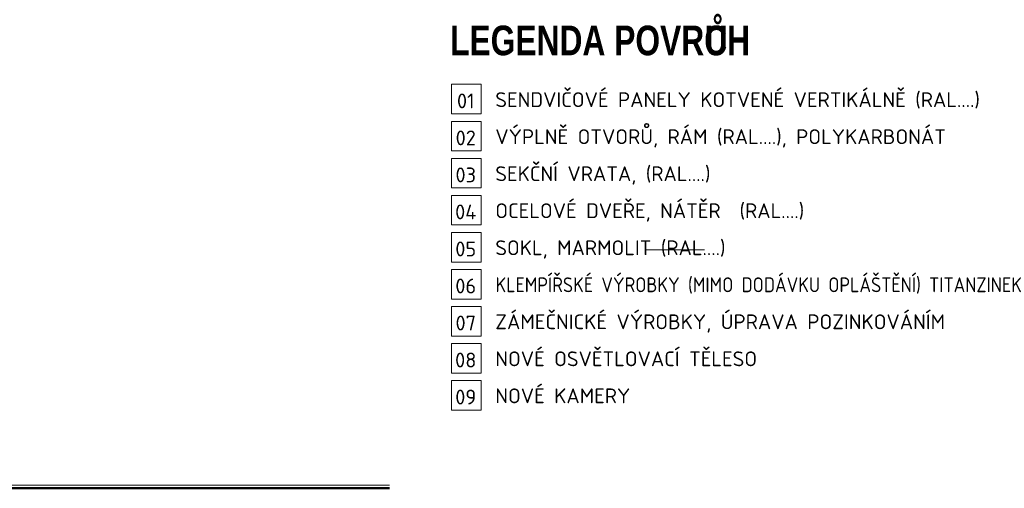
# Model space of a CAD drawing. Header units: millimetres. Extents: x -385852 to 693036, y -525006 to 444206.
# Tile 18 of 156: x 141575 to 168177, y -87155 to -74496. Entities that reach past the tile are written whole.
import ezdxf

# ---------------------------------------------------------------- set-up
doc = ezdxf.new("R2010")
doc.units = ezdxf.units.MM
for name, color, linetype, lineweight in [('A99_N_kce-pohl', 7, 'Continuous', 9), ('A99_N_leg-text', 7, 'Continuous', 9), ('a99_N_popis', 7, 'Continuous', 9)]:
    doc.layers.add(name, color=color, linetype=linetype, lineweight=lineweight)
doc.styles.add('Impact', font='impact.ttf', dxfattribs={"height": 4})
doc.styles.add('ISOCPEUR_2', font='isocpeur.ttf', dxfattribs={"height": 2})

# ---------------------------------------------------------------- blocks, each defined once
blk = doc.blocks.new('Popis materiálu - pohled - bublina-674985-Legenda materiálů - pohled')
at = {"layer": 'a99_N_popis'}
for p, q in [((1974.95, 3555.47), (1970.95, 3555.47)), ((1970.95, 3555.47), (1970.95, 3551.47)), ((1974.95, 3551.47), (1974.95, 3555.47)), ((1970.95, 3551.47), (1974.95, 3551.47))]:
    blk.add_line(p, q, dxfattribs=at)

msp = doc.modelspace()

# ---------------------------------------------------------------- linework, layer by layer
at = {"layer": 'A99_N_kce-pohl', "color": 252, "lineweight": 50}
msp.add_line((151570, -87155), (-3425, -87155), dxfattribs=at)
at = {"layer": 'A99_N_kce-pohl', "color": 7, "lineweight": 5, "ltscale": 2}
msp.add_lwpolyline([(151570, -87070), (-550, -87070)], dxfattribs=at)
at = {"layer": 'A99_N_leg-text', "lineweight": 5}
msp.add_lwpolyline([(160080, -80710), (158510, -80710)], dxfattribs=at)

# ---------------------------------------------------------------- block references
at = {"layer": 'A99_N_leg-text', "xscale": 200, "yscale": 200, "zscale": 200}
for p in [(-240946.5801, -787336.1092), (-240946.5801, -788336.1092), (-240946.5801, -789336.1092), (-240946.5801, -790336.1092), (-240946.5801, -791336.1092), (-240946.5801, -792336.1092), (-240946.5801, -793336.1092), (-240946.5801, -794336.1092), (-240946.5801, -795336.1092)]:
    msp.add_blockref('Popis materiálu - pohled - bublina-674985-Legenda materiálů - pohled', p, dxfattribs=at)

# ---------------------------------------------------------------- texts
at = {"layer": 'A99_N_leg-text', "attachment_point": 1}
for s, insert, char_height, width, style in [('LEGENDA POVRCH', (153203.3202, -74656.7978), 800, 8337.55, 'Impact'), ('\\fImpact|b0|i0|c238|p34|;Ů', (160082.4868, -74656.7978), 800, 673.4175, 'Impact'), ('SENDVIČOVÉ PANELY KOTVENÉ VERTIKÁLNĚ (RAL....)', (154424.5851, -76457.2092), 400, 12912.209319, 'ISOCPEUR_2'), ('VÝPLNĚ OTVORŮ, RÁM (RAL....), POLYKARBONÁT', (154424.5851, -77457.2092), 400, 11945.414923, 'ISOCPEUR_2'), ('SEKČNÍ VRATA, (RAL....)', (154424.5851, -78457.2092), 400, 6185.414923, 'ISOCPEUR_2'), ('OCELOVÉ DVEŘE, NÁTĚR  (RAL....)', (154424.5851, -79457.2092), 400, 8143.19878, 'ISOCPEUR_2'), ('SOKL, MARMOLIT (RAL....)', (154424.5851, -80457.2092), 400, 7652.583764, 'ISOCPEUR_2'), ('KLEMPÍŘSKÉ VÝROBKY (MIMO DODÁVKU OPLÁŠTĚNÍ) TITANZINEK', (154424.5851, -81457.2092), 400, 16160.414923, 'ISOCPEUR_2'), ('ZÁMEČNICKÉ VÝROBKY, ÚPRAVA POZINKOVÁNÍM', (154424.5851, -82457.2092), 400, 12823.126234, 'ISOCPEUR_2'), ('NOVÉ OSVĚTLOVACÍ TĚLESO', (154424.5851, -83457.2092), 400, 12823.126234, 'ISOCPEUR_2'), ('NOVÉ KAMERY', (154424.5851, -84457.2092), 400, 12823.126234, 'ISOCPEUR_2')]:
    msp.add_mtext(s, dxfattribs=dict(at, insert=insert, char_height=char_height, width=width, style=style))
at = {"layer": 'A99_N_leg-text', "char_height": 400, "attachment_point": 2, "line_spacing_factor": 1.149209, "style": 'ISOCPEUR_2'}
for s, insert, width in [('01', (153626.0929, -76489.7842), 573.666187), ('02', (153626.0929, -77489.7842), 669.277219), ('03', (153626.0929, -78489.7842), 669.277219), ('04', (153626.0929, -79489.7842), 717.082734), ('05', (153626.0929, -80489.7842), 717.082734), ('06', (153626.0929, -81489.7842), 717.082734), ('07', (153626.0929, -82489.7842), 717.082734), ('08', (153626.0929, -83489.7842), 717.082734), ('09', (153626.0929, -84489.7842), 717.082734)]:
    msp.add_mtext(s, dxfattribs=dict(at, insert=insert, width=width))

doc.saveas('drawing.dxf')
